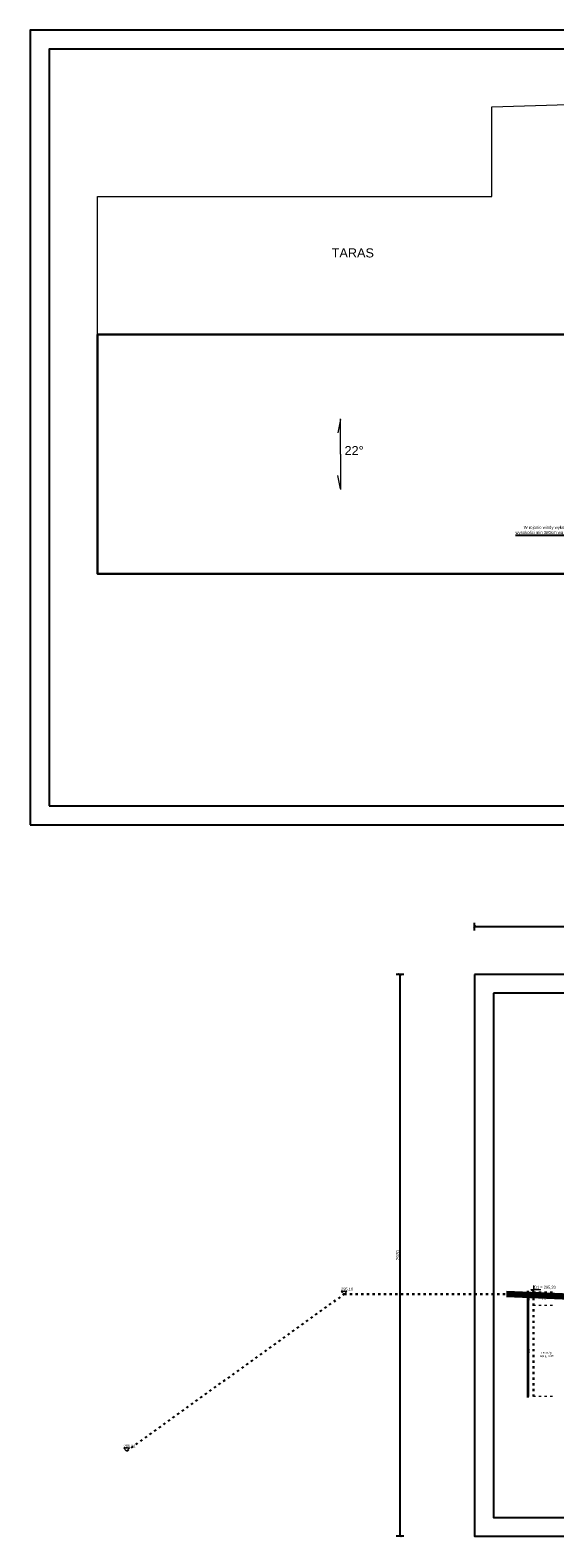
# Model space of a CAD drawing. Header units: inches. Extents: x 201967 to 338763, y -32705 to 30884.
# Tile 32 of 236: x 316578 to 319353, y -16167 to -8198. Entities that reach past the tile are written whole.
import ezdxf
from ezdxf.enums import TextEntityAlignment as Align

# ---------------------------------------------------------------- set-up
doc = ezdxf.new("R2010")
doc.units = ezdxf.units.IN
doc.header["$MEASUREMENT"] = 0
doc.linetypes.add('ACAD_ISO03W100', pattern=[30, 12, -18])
doc.layers.add('00_kreskowanie', color=1, linetype='Continuous', lineweight=5, true_color=0xff0000)
for name, color, linetype, lineweight in [('00_mury grubo', 7, 'Continuous', 30), ('01 b KONSTRUKCJA belki', 92, 'ACAD_ISO03W100', 30), ('01h KONSTRUKCJA pozycje', 253, 'Continuous', 13), ('30 WIDOK 1 005', 5, 'Continuous', 5), ('34 WIDOK 5 030', 13, 'Continuous', 30), ('50 OPIS 1', 130, 'Continuous', 9), ('90 WYMIAR', 155, 'Continuous', 9), ('91 PRZEKROJE', 7, 'Continuous', 35), ('_proj_SCHODY', 2, 'Continuous', 9)]:
    doc.layers.add(name, color=color, linetype=linetype, lineweight=lineweight)
doc.layers.add('hybryda CSC', color=3, linetype='Continuous')
doc.styles.add('100 arial', font='arial.ttf', dxfattribs={"width": 0.8, "height": 17})
doc.styles.add('50 technic ok', font='arial.ttf', dxfattribs={"width": 0.8, "height": 10})
doc.styles.add('arialcce', font='arial.ttf')
doc.styles.add('OPIS', font='arial.ttf')
doc.styles.add('RomanS', font='romans.shx')
doc.styles.add('WYMIAR-50 (15pkt) arial', font='arial.ttf', dxfattribs={"height": 15})
doc.dimstyles.new('100', dxfattribs={"dimscale": 10, "dimtxt": 17, "dimasz": 1.5, "dimexe": 2, "dimexo": 2, "dimgap": 0.3, "dimtad": 1, "dimdec": 1, "dimrnd": 0.5, "dimdsep": 46, "dimtxsty": '100 arial', "dimblk": 'ARCHTICK', "dimcen": 10, "dimclrd": 256, "dimclre": 256, "dimclrt": 256, "dimadec": 0, "dimazin": 0, "dimtfac": 1, "dimtdec": 1, "dimtix": 1, "dimtmove": 1, "dimatfit": 3, "dimfxl": 2, "dimfxlon": 1, "dimtolj": 1, "dimarcsym": 0})
doc.dimstyles.new('50 ok', dxfattribs={"dimscale": 5, "dimtxt": 10, "dimasz": 1.5, "dimexe": 1, "dimexo": 1, "dimgap": 0.2, "dimtad": 1, "dimdec": 1, "dimrnd": 1, "dimdsep": 46, "dimtxsty": '50 technic ok', "dimblk": 'ARCHTICK', "dimcen": 5, "dimadec": 1, "dimazin": 0, "dimtfac": 1, "dimtdec": 1, "dimtix": 1, "dimtmove": 2, "dimatfit": 3, "dimfxl": 1, "dimfxlon": 1, "dimtolj": 1, "dimarcsym": 0})
doc.dimstyles.new('DIM100txt12', dxfattribs={"dimtxt": 12, "dimasz": 1.05, "dimexe": 0, "dimexo": 8, "dimgap": 4, "dimtad": 1, "dimdec": 7, "dimrnd": 0.5, "dimdsep": 46, "dimtxsty": 'RomanS', "dimblk1": 'DIM', "dimblk2": 'DIM', "dimsah": 1, "dimcen": 0.09, "dimse1": 1, "dimse2": 1, "dimclrt": 256, "dimadec": 1, "dimazin": 0, "dimtfac": 1, "dimtdec": 7, "dimtix": 1, "dimtofl": 0, "dimtmove": 2, "dimatfit": 3, "dimfxl": 1, "dimtolj": 1, "dimtzin": 0, "dimarcsym": 0})

# ---------------------------------------------------------------- blocks, each defined once
blk = doc.blocks.new('DIM')
for p, q in [((0, -13), (0, 13)), ((8, 0), (-8, 0))]:
    blk.add_line(p, q)
at = {"const_width": 1.71}
blk.add_lwpolyline([(5.71, 5.71), (-5.71, -5.71)], dxfattribs=at)
blk = doc.blocks.new('*U1124')
blk.add_lwpolyline([(-15, 15), (0, 0), (15, 15), (-15, 15)])
at = {"style": 'WYMIAR-50 (15pkt) arial', "flags": 8}
blk.add_attdef('DETAIL#', text='', height=15, dxfattribs=at).set_placement((-16.1, 14.8), align=Align.BOTTOM_LEFT)
blk = doc.blocks.new('*U1172')
at = {"ltscale": 0.5}
blk.add_hatch(color=256, dxfattribs=at).paths.add_polyline_path([(0, 15), (-15, 15), (0, 0)])
for p, q in [((-15, 15), (37.5, 15)), ((-15, 15), (0, 0)), ((0, 36.7), (0, 0))]:
    blk.add_line(p, q)
at = {"style": 'WYMIAR-50 (15pkt) arial', "flags": 8}
blk.add_attdef('DETAIL#', text='', height=15, dxfattribs=at).set_placement((-16.1, 14.8), align=Align.BOTTOM_LEFT)
blk = doc.blocks.new('_ARCHTICK')
at = {"color": 0, "linetype": 'ByBlock', "const_width": 0.15}
blk.add_lwpolyline([(-0.5, -0.5), (0.5, 0.5)], dxfattribs=at)
blk = doc.blocks.new('*D1180')
at = {"layer": '90 WYMIAR', "color": 0, "lineweight": -2, "ltscale": 3, "transparency": 16777216}
for p, q in [((-26.3, 0, 0), (-36.3, 0, 0)), ((-26.3, -70, 0), (-36.3, -70, 0)), ((-31.3, 0, 0), (-31.3, -70, 0))]:
    blk.add_line(p, q, dxfattribs=at)
at = {"layer": 'Defpoints', "color": 0, "ltscale": 3, "transparency": 16777216}
for p in [(0, 0), (-31.3, -70, 0), (0, -70)]:
    blk.add_point(p, dxfattribs=at)
at = {"layer": '90 WYMIAR', "color": 0, "lineweight": -2, "ltscale": 3, "transparency": 16777216, "xscale": 7.5, "yscale": 7.5, "zscale": 7.5}
for p, rotation in [((-31.3, 0, 0), 90), ((-31.3, -70, 0), 270)]:
    blk.add_blockref('_ARCHTICK', p, dxfattribs=dict(at, rotation=rotation))
at = {"layer": '90 WYMIAR', "color": 0, "ltscale": 3, "transparency": 16777216, "insert": (-25.1, -35, 0), "char_height": 10, "attachment_point": 5, "rotation": 270, "style": '50 technic ok'}
blk.add_mtext('\\A1;70', dxfattribs=at)
blk = doc.blocks.new('*D1181')
at = {"layer": '90 WYMIAR', "color": 0, "lineweight": -2, "ltscale": 3, "transparency": 16777216}
for p, q in [((-26.3, -70, 0), (-36.3, -70, 0)), ((-31.3, -70, 0), (-31.3, -550, 0)), ((-26.3, -550, 0), (-36.3, -550, 0))]:
    blk.add_line(p, q, dxfattribs=at)
at = {"layer": 'Defpoints', "color": 0, "ltscale": 3, "transparency": 16777216}
for p in [(0, -70), (-31.3, -550, 0), (0, -550, 0)]:
    blk.add_point(p, dxfattribs=at)
at = {"layer": '90 WYMIAR', "color": 0, "lineweight": -2, "ltscale": 3, "transparency": 16777216, "xscale": 7.5, "yscale": 7.5, "zscale": 7.5}
for p, rotation in [((-31.3, -70, 0), 90), ((-31.3, -550, 0), 270)]:
    blk.add_blockref('_ARCHTICK', p, dxfattribs=dict(at, rotation=rotation))
at = {"layer": '90 WYMIAR', "color": 0, "ltscale": 3, "transparency": 16777216, "insert": (-25.1, -310, 0), "char_height": 10, "attachment_point": 5, "rotation": 270, "style": '50 technic ok'}
blk.add_mtext('\\A1;480', dxfattribs=at)
blk = doc.blocks.new('*D1394')
at = {"layer": 'Defpoints', "color": 0, "transparency": 16777216}
for p in [(318928, -13188.6), (318533.5, -16158.6), (318928, -16158.6)]:
    blk.add_point(p, dxfattribs=at)
at = {"layer": 'hybryda CSC', "lineweight": -2, "transparency": 16777216}
for p, q in [((318553.5, -13188.6), (318513.5, -13188.6)), ((318533.5, -13188.6), (318533.5, -16158.6)), ((318553.5, -16158.6), (318513.5, -16158.6))]:
    blk.add_line(p, q, dxfattribs=at)
at = {"layer": 'hybryda CSC', "lineweight": -2, "transparency": 16777216, "xscale": 15, "yscale": 15, "zscale": 15}
for p, rotation in [((318533.5, -13188.6), 90), ((318533.5, -16158.6), 270)]:
    blk.add_blockref('_ARCHTICK', p, dxfattribs=dict(at, rotation=rotation))
at = {"layer": 'hybryda CSC', "transparency": 16777216, "insert": (318521.8, -14673.6), "char_height": 17, "attachment_point": 5, "rotation": 90, "style": '100 arial'}
blk.add_mtext('\\A1;2970', dxfattribs=at)
blk = doc.blocks.new('*D1395')
at = {"layer": 'Defpoints', "color": 0, "transparency": 16777216}
for p in [(323128, -12936.1), (318928, -13188.6), (323128, -13188.6)]:
    blk.add_point(p, dxfattribs=at)
at = {"layer": 'hybryda CSC', "lineweight": -2, "transparency": 16777216}
for p, q in [((318928, -12956.1), (318928, -12916.1)), ((318928, -12936.1), (323128, -12936.1)), ((323128, -12956.1), (323128, -12916.1))]:
    blk.add_line(p, q, dxfattribs=at)
at = {"layer": 'hybryda CSC', "lineweight": -2, "transparency": 16777216, "xscale": 15, "yscale": 15, "zscale": 15, "rotation": 180}
blk.add_blockref('_ARCHTICK', (318928, -12936.1), dxfattribs=at)
at = {"layer": 'hybryda CSC', "lineweight": -2, "transparency": 16777216, "xscale": 15, "yscale": 15, "zscale": 15}
blk.add_blockref('_ARCHTICK', (323128, -12936.1), dxfattribs=at)
at = {"layer": 'hybryda CSC', "transparency": 16777216, "insert": (321028, -12924.4), "char_height": 17, "attachment_point": 5, "style": '100 arial'}
blk.add_mtext('\\A1;4200', dxfattribs=at)
blk = doc.blocks.new('O1 Jagielońska NS')
at = {"layer": '30 WIDOK 1 005', "linetype": 'ACAD_ISO03W100', "transparency": 33554687}
for p, q in [((100, 0), (0, 0)), ((100, -70), (0, -70)), ((100, -550), (0, -550))]:
    blk.add_line(p, q, dxfattribs=at)
at = {"layer": '34 WIDOK 5 030', "linetype": 'ACAD_ISO03W100', "transparency": 33554687}
blk.add_line((0, 0), (0, -550), dxfattribs=at)
at = {"layer": '50 OPIS 1', "transparency": 33554687}
ref = blk.add_blockref('*U1172', (0, 0), dxfattribs=at)
ref.add_attrib('DETAIL#', '   O1 = 295,20', dxfattribs={"layer": '0', "height": 15, "style": 'WYMIAR-50 (15pkt) arial'}).set_placement((-16.14, 14.82), align=Align.BOTTOM_LEFT)
at = {"layer": '01h KONSTRUKCJA pozycje', "transparency": 33554687, "char_height": 10, "attachment_point": 4, "style": 'OPIS'}
for s, insert in [('\\A1;I  nN', (33.43, -35, 0)), ('\\A1;II  KO+Żg\\Pszg I{\\H0.7x;\\S^ D;}=0,65', (33.43, -330, 0))]:
    blk.add_mtext(s, dxfattribs=dict(at, insert=insert))
at = {"layer": '90 WYMIAR', "ltscale": 3, "transparency": 33554687}
for base, p1, p2, picture, middle in [((-31.25, -70, 0), (0, 0), (0, -70), '*D1180', (-25.15, -35, 0)), ((-31.25, -550, 0), (0, -70), (0, -550, 0), '*D1181', (-25.15, -310, 0))]:
    dim = blk.add_linear_dim(base=base, p1=p1, p2=p2, angle=90, dimstyle='50 ok', dxfattribs=at)
    dim.commit()
    dim.dimension.update_dxf_attribs({"geometry": picture, "text_midpoint": middle})
blk = doc.blocks.new('1 przekrój A Jagielońska')
at = {"layer": '00_mury grubo', "lineweight": 100}
blk.add_line((-2675, -303.92, 0), (-3097.92, -287, 0), dxfattribs=at)
at = {"layer": '34 WIDOK 5 030', "linetype": 'ACAD_ISO03W100'}
blk.add_lwpolyline([(-5107.04, -1116), (-3957.25, -287), (-2754.16, -287), (642.16, -194), (724.35, -123), (860.46, -123)], dxfattribs=at)
at = {"layer": '50 OPIS 1'}
ref = blk.add_blockref('*U1124', (-3957.25, -287), dxfattribs=at)
ref.add_attrib('DETAIL#', '295.10', dxfattribs={"layer": '0', "height": 15, "style": 'WYMIAR-50 (15pkt) arial'}).set_placement((-3973.38, -272.18), align=Align.BOTTOM_LEFT)
ref = blk.add_blockref('*U1124', (-5107.04, -1116), dxfattribs=at)
ref.add_attrib('DETAIL#', '286.81', dxfattribs={"layer": '0', "height": 15, "style": 'WYMIAR-50 (15pkt) arial'}).set_placement((-5123.17, -1101.18), align=Align.BOTTOM_LEFT)
at = {"layer": '91 PRZEKROJE'}
blk.add_blockref('O1 Jagielońska NS', (-2955, -277, 0), dxfattribs=at)

msp = doc.modelspace()

# ---------------------------------------------------------------- linework, layer by layer
at = {"layer": '00_kreskowanie', "color": 7}
for p, q in [((318220.07, -10256.32), (318205.26, -10326.37)), ((318220.07, -10439.34), (318220.07, -10252.6)), ((318220.07, -10439.34), (318220.07, -10626.08)), ((318220.07, -10622.36), (318205.26, -10552.31))]:
    msp.add_line(p, q, dxfattribs=at)
at = {"layer": '01 b KONSTRUKCJA belki', "linetype": 'Continuous'}
msp.add_lwpolyline([(319670.77, -11072.34), (316934.76, -11072.34), (316934.76, -9806.34), (319670.77, -9806.34)], close=True, dxfattribs=at)
at = {"layer": '_proj_SCHODY', "color": 2}
msp.add_lwpolyline([(319019.14, -8603.43), (319999.14, -8574.03), (319999.14, -9306.3), (321822.99, -9306.34), (322125.48, -10853.64), (322125.49, -12016.74), (320936.54, -12016.74), (320936.76, -11170.34), (319670.76, -11170.34), (319670.77, -11072.34), (316934.76, -11072.34), (316934.76, -9076.34), (319019.14, -9076.34)], close=True, dxfattribs=at)
at = {"layer": 'Defpoints'}
for points in [[(316578.45, -12397.9), (324078.45, -12397.9), (324078.45, -8197.9), (316578.45, -8197.9)], [(316678.45, -12297.9), (323978.45, -12297.9), (323978.45, -8297.9), (316678.45, -8297.9)], [(318927.98, -13188.58), (318927.98, -16158.58), (323127.98, -16158.58), (323127.98, -13188.58)], [(319027.98, -13288.58), (319027.98, -16058.58), (323027.98, -16058.58), (323027.98, -13288.58)]]:
    msp.add_lwpolyline(points, close=True, dxfattribs=at)

# ---------------------------------------------------------------- block references
at = {"layer": '30 WIDOK 1 005'}
msp.add_blockref('1 przekrój A Jagielońska', (322195.49, -14592.05), dxfattribs=at)

# ---------------------------------------------------------------- texts
at = {"color": 7, "char_height": 48, "width": 12610.1806, "attachment_point": 4, "rotation": 360, "style": 'arialcce'}
for s, insert in [('TARAS', (318172.59, -9375.58)), ('22%%D', (318240.59, -10420.08))]:
    msp.add_mtext(s, dxfattribs=dict(at, insert=insert))
at = {"layer": '01h KONSTRUKCJA pozycje', "insert": (319564.15, -10828.54, 0), "char_height": 16, "width": 424.1042, "attachment_point": 6, "style": 'OPIS'}
msp.add_mtext('UWAGA:\\PW rejonie windy wykonać nadszybie o wysokości min 380cm wg DTR urządzenia ', dxfattribs=at)

# ---------------------------------------------------------------- dimensions: what is measured, and where the dimension line sits
at = {"layer": 'hybryda CSC'}
dim = msp.add_linear_dim(base=(323127.98, -12936.11), p1=(318927.98, -13188.58), p2=(323127.98, -13188.58), dimstyle='100', dxfattribs=at)
dim.commit()
dim.dimension.update_dxf_attribs({"geometry": '*D1395', "text_midpoint": (321027.98, -12924.43)})
dim = msp.add_linear_dim(base=(318533.5, -16158.58), p1=(318927.98, -13188.58), p2=(318927.98, -16158.58), angle=90, dimstyle='100', dxfattribs=at)
dim.commit()
dim.dimension.update_dxf_attribs({"geometry": '*D1394', "text_midpoint": (318521.82, -14673.58)})

# ---------------------------------------------------------------- leaders
at = {"layer": '01h KONSTRUKCJA pozycje', "annotation_type": 0, "has_hookline": 1, "hookline_direction": 1, "text_width": 418.85}
msp.add_leader([(319746.64, -10946.34, 0), (319576.15, -10869.78, 0), (319568.15, -10869.78, 0)], dimstyle='DIM100txt12', override={"dimasz": 8, "dimgap": 4, "dimtad": 1}, dxfattribs=at)

doc.saveas('drawing.dxf')
